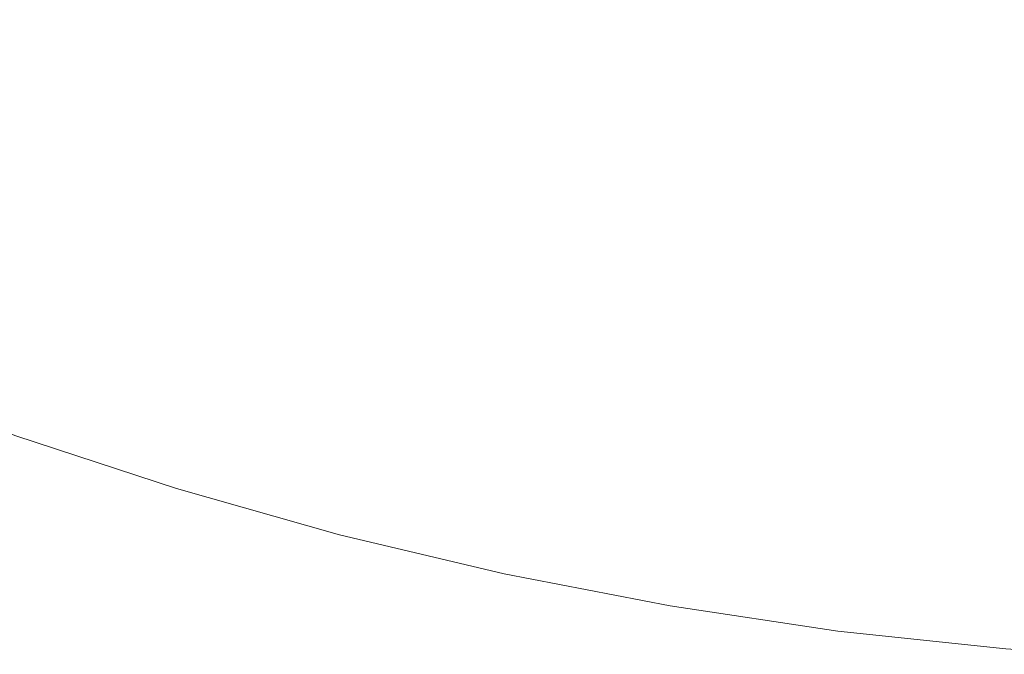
# Model space of a CAD drawing. Header units: centimetres. Extents: x -26.3 to 27.5, y 5.9 to 64.6.
# Tile 110 of 256: x -8.0862 to -8.0121, y 6.1009 to 6.1487. Entities that reach past the tile are written whole.
import ezdxf

# ---------------------------------------------------------------- set-up
doc = ezdxf.new("R2010")
doc.units = ezdxf.units.CM
doc.header["$LTSCALE"] = 2.54
doc.layers.add('Lucido design-1', color=7, linetype='Continuous')

# ---------------------------------------------------------------- blocks, each defined once
blk = doc.blocks.new('Gruppo-3-1')
at = {"color": 7, "linetype": 'Continuous', "lineweight": 9}
for points in [[(-25.986537, 7.600212, -743.114164), (-25.986537, 6.000212, -743.114164), (27.113463, 6.000212, -743.114164), (27.113463, 7.600212, -743.114164)], [(-25.986537, 7.600212, -779.214164), (-25.986537, 6.000212, -779.214164), (27.113463, 6.000212, -779.214164), (27.113463, 7.600212, -779.214164)]]:
    blk.add_3dface(points, dxfattribs=at)
for points, invisible_edges in [([(-8.075597, 6.148148, -743.908678), (-8.086215, 6.152155, -743.908678), (-8.084775, 6.155738, -743.907254), (-8.074311, 6.151789, -743.907254)], 15), ([(-8.075597, 6.148148, -780.008678), (-8.086215, 6.152155, -780.008678), (-8.084775, 6.155738, -780.007254), (-8.074311, 6.151789, -780.007254)], 15), ([(-8.063688, 6.148288, -743.907254), (-8.074311, 6.151789, -743.907254), (-8.073046, 6.155369, -743.905674), (-8.062577, 6.151918, -743.905674)], 15), ([(-8.063688, 6.148288, -780.007254), (-8.074311, 6.151789, -780.007254), (-8.073046, 6.155369, -780.005674), (-8.062577, 6.151918, -780.005674)], 15), ([(-8.029793, 6.147943, -743.90394), (-8.040461, 6.150006, -743.90394), (-8.039692, 6.153572, -743.902056), (-8.029177, 6.151538, -743.902056)], 15), ([(-8.029793, 6.147943, -780.00394), (-8.040461, 6.150006, -780.00394), (-8.039692, 6.153572, -780.002056), (-8.029177, 6.151538, -780.002056)], 15), ([(-8.041246, 6.146364, -743.905674), (-8.05197, 6.148915, -743.905674), (-8.051031, 6.15252, -743.90394), (-8.040461, 6.150006, -743.90394)], 15), ([(-8.041246, 6.146364, -780.005674), (-8.05197, 6.148915, -780.005674), (-8.051031, 6.15252, -780.00394), (-8.040461, 6.150006, -780.00394)], 15), ([(-8.076903, 6.144451, -743.909944), (-8.087677, 6.148517, -743.909944), (-8.086215, 6.152155, -743.908678), (-8.075597, 6.148148, -743.908678)], 15), ([(-8.076903, 6.144451, -780.009944), (-8.087677, 6.148517, -780.009944), (-8.086215, 6.152155, -780.008678), (-8.075597, 6.148148, -780.008678)], 15), ([(-8.064819, 6.144595, -743.908678), (-8.075597, 6.148148, -743.908678), (-8.074311, 6.151789, -743.907254), (-8.063688, 6.148288, -743.907254)], 15), ([(-8.064819, 6.144595, -780.008678), (-8.075597, 6.148148, -780.008678), (-8.074311, 6.151789, -780.007254), (-8.063688, 6.148288, -780.007254)], 15), ([(-8.052927, 6.145241, -743.907254), (-8.063688, 6.148288, -743.907254), (-8.062577, 6.151918, -743.905674), (-8.05197, 6.148915, -743.905674)], 15), ([(-8.052927, 6.145241, -780.007254), (-8.063688, 6.148288, -780.007254), (-8.062577, 6.151918, -780.005674), (-8.05197, 6.148915, -780.005674)], 15), ([(-8.019048, 6.146334, -743.90394), (-8.029793, 6.147943, -743.90394), (-8.029177, 6.151538, -743.902056), (-8.018584, 6.149952, -743.902056)], 15), ([(-8.019048, 6.146334, -780.00394), (-8.029793, 6.147943, -780.00394), (-8.029177, 6.151538, -780.002056), (-8.018584, 6.149952, -780.002056)], 15), ([(-8.030423, 6.144271, -743.905674), (-8.041246, 6.146364, -743.905674), (-8.040461, 6.150006, -743.90394), (-8.029793, 6.147943, -743.90394)], 15), ([(-8.030423, 6.144271, -780.005674), (-8.041246, 6.146364, -780.005674), (-8.040461, 6.150006, -780.00394), (-8.029793, 6.147943, -780.00394)], 15), ([(-8.008244, 6.145183, -743.90394), (-8.019048, 6.146334, -743.90394), (-8.018584, 6.149952, -743.902056), (-8.007934, 6.148818, -743.902056)], 15), ([(-8.008244, 6.145183, -780.00394), (-8.019048, 6.146334, -780.00394), (-8.018584, 6.149952, -780.002056), (-8.007934, 6.148818, -780.002056)], 15), ([(-8.042046, 6.142653, -743.907254), (-8.052927, 6.145241, -743.907254), (-8.05197, 6.148915, -743.905674), (-8.041246, 6.146364, -743.905674)], 15), ([(-8.042046, 6.142653, -780.007254), (-8.052927, 6.145241, -780.007254), (-8.05197, 6.148915, -780.005674), (-8.041246, 6.146364, -780.005674)], 15), ([(-8.078227, 6.140705, -743.911047), (-8.089158, 6.144831, -743.911047), (-8.087677, 6.148517, -743.909944), (-8.076903, 6.144451, -743.909944)], 15), ([(-8.078227, 6.140705, -780.011047), (-8.089158, 6.144831, -780.011047), (-8.087677, 6.148517, -780.009944), (-8.076903, 6.144451, -780.009944)], 15), ([(-8.065967, 6.140847, -743.909944), (-8.076903, 6.144451, -743.909944), (-8.075597, 6.148148, -743.908678), (-8.064819, 6.144595, -743.908678)], 15), ([(-8.065967, 6.140847, -780.009944), (-8.076903, 6.144451, -780.009944), (-8.075597, 6.148148, -780.008678), (-8.064819, 6.144595, -780.008678)], 15), ([(-8.0539, 6.141503, -743.908678), (-8.064819, 6.144595, -743.908678), (-8.063688, 6.148288, -743.907254), (-8.052927, 6.145241, -743.907254)], 15), ([(-8.0539, 6.141503, -780.008678), (-8.064819, 6.144595, -780.008678), (-8.063688, 6.148288, -780.007254), (-8.052927, 6.145241, -780.007254)], 15), ([(-8.019521, 6.142639, -743.905674), (-8.030423, 6.144271, -743.905674), (-8.029793, 6.147943, -743.90394), (-8.019048, 6.146334, -743.90394)], 15), ([(-8.019521, 6.142639, -780.005674), (-8.030423, 6.144271, -780.005674), (-8.029793, 6.147943, -780.00394), (-8.019048, 6.146334, -780.00394)], 15), ([(-8.031065, 6.140529, -743.907254), (-8.042046, 6.142653, -743.907254), (-8.041246, 6.146364, -743.905674), (-8.030423, 6.144271, -743.905674)], 15), ([(-8.031065, 6.140529, -780.007254), (-8.042046, 6.142653, -780.007254), (-8.041246, 6.146364, -780.005674), (-8.030423, 6.144271, -780.005674)], 15), ([(-8.008559, 6.141471, -743.905674), (-8.019521, 6.142639, -743.905674), (-8.019048, 6.146334, -743.90394), (-8.008244, 6.145183, -743.90394)], 15), ([(-8.008559, 6.141471, -780.005674), (-8.019521, 6.142639, -780.005674), (-8.019048, 6.146334, -780.00394), (-8.008244, 6.145183, -780.00394)], 15), ([(-8.042859, 6.138877, -743.908678), (-8.0539, 6.141503, -743.908678), (-8.052927, 6.145241, -743.907254), (-8.042046, 6.142653, -743.907254)], 15), ([(-8.042859, 6.138877, -780.008678), (-8.0539, 6.141503, -780.008678), (-8.052927, 6.145241, -780.007254), (-8.042046, 6.142653, -780.007254)], 15), ([(-8.079566, 6.136917, -743.911987), (-8.090656, 6.141102, -743.911987), (-8.089158, 6.144831, -743.911047), (-8.078227, 6.140705, -743.911047)], 15), ([(-8.079566, 6.136917, -780.011987), (-8.090656, 6.141102, -780.011987), (-8.089158, 6.144831, -780.011047), (-8.078227, 6.140705, -780.011047)], 15), ([(-8.067131, 6.137048, -743.911047), (-8.078227, 6.140705, -743.911047), (-8.076903, 6.144451, -743.909944), (-8.065967, 6.140847, -743.909944)], 15), ([(-8.067131, 6.137048, -780.011047), (-8.078227, 6.140705, -780.011047), (-8.076903, 6.144451, -780.009944), (-8.065967, 6.140847, -780.009944)], 15), ([(-8.054888, 6.137709, -743.909944), (-8.065967, 6.140847, -743.909944), (-8.064819, 6.144595, -743.908678), (-8.0539, 6.141503, -743.908678)], 15), ([(-8.054888, 6.137709, -780.009944), (-8.065967, 6.140847, -780.009944), (-8.064819, 6.144595, -780.008678), (-8.0539, 6.141503, -780.008678)], 15), ([(-8.020003, 6.138873, -743.907254), (-8.031065, 6.140529, -743.907254), (-8.030423, 6.144271, -743.905674), (-8.019521, 6.142639, -743.905674)], 15), ([(-8.020003, 6.138873, -780.007254), (-8.031065, 6.140529, -780.007254), (-8.030423, 6.144271, -780.005674), (-8.019521, 6.142639, -780.005674)], 15), ([(-8.031717, 6.136723, -743.908678), (-8.042859, 6.138877, -743.908678), (-8.042046, 6.142653, -743.907254), (-8.031065, 6.140529, -743.907254)], 15), ([(-8.031717, 6.136723, -780.008678), (-8.042859, 6.138877, -780.008678), (-8.042046, 6.142653, -780.007254), (-8.031065, 6.140529, -780.007254)], 15), ([(-8.008881, 6.137688, -743.907254), (-8.020003, 6.138873, -743.907254), (-8.019521, 6.142639, -743.905674), (-8.008559, 6.141471, -743.905674)], 15), ([(-8.008881, 6.137688, -780.007254), (-8.020003, 6.138873, -780.007254), (-8.019521, 6.142639, -780.005674), (-8.008559, 6.141471, -780.005674)], 15), ([(-8.043685, 6.135045, -743.909944), (-8.054888, 6.137709, -743.909944), (-8.0539, 6.141503, -743.908678), (-8.042859, 6.138877, -743.908678)], 15), ([(-8.043685, 6.135045, -780.009944), (-8.054888, 6.137709, -780.009944), (-8.0539, 6.141503, -780.008678), (-8.042859, 6.138877, -780.008678)], 15), ([(-8.080917, 6.133091, -743.91276), (-8.092169, 6.137337, -743.91276), (-8.090656, 6.141102, -743.911987), (-8.079566, 6.136917, -743.911987)], 15), ([(-8.080917, 6.133091, -780.01276), (-8.092169, 6.137337, -780.01276), (-8.090656, 6.141102, -780.011987), (-8.079566, 6.136917, -780.011987)], 15), ([(-8.068307, 6.133206, -743.911987), (-8.079566, 6.136917, -743.911987), (-8.078227, 6.140705, -743.911047), (-8.067131, 6.137048, -743.911047)], 15), ([(-8.068307, 6.133206, -780.011987), (-8.079566, 6.136917, -780.011987), (-8.078227, 6.140705, -780.011047), (-8.067131, 6.137048, -780.011047)], 15), ([(-8.055889, 6.133865, -743.911047), (-8.067131, 6.137048, -743.911047), (-8.065967, 6.140847, -743.909944), (-8.054888, 6.137709, -743.909944)], 15), ([(-8.055889, 6.133865, -780.011047), (-8.067131, 6.137048, -780.011047), (-8.065967, 6.140847, -780.009944), (-8.054888, 6.137709, -780.009944)], 15), ([(-8.020494, 6.135042, -743.908678), (-8.031717, 6.136723, -743.908678), (-8.031065, 6.140529, -743.907254), (-8.020003, 6.138873, -743.907254)], 15), ([(-8.020494, 6.135042, -780.008678), (-8.031717, 6.136723, -780.008678), (-8.031065, 6.140529, -780.007254), (-8.020003, 6.138873, -780.007254)], 15), ([(-8.03238, 6.132858, -743.909944), (-8.043685, 6.135045, -743.909944), (-8.042859, 6.138877, -743.908678), (-8.031717, 6.136723, -743.908678)], 15), ([(-8.03238, 6.132858, -780.009944), (-8.043685, 6.135045, -780.009944), (-8.042859, 6.138877, -780.008678), (-8.031717, 6.136723, -780.008678)], 15), ([(-8.009209, 6.13384, -743.908678), (-8.020494, 6.135042, -743.908678), (-8.020003, 6.138873, -743.907254), (-8.008881, 6.137688, -743.907254)], 15), ([(-8.009209, 6.13384, -780.008678), (-8.020494, 6.135042, -780.008678), (-8.020003, 6.138873, -780.007254), (-8.008881, 6.137688, -780.007254)], 15), ([(-8.044522, 6.131161, -743.911047), (-8.055889, 6.133865, -743.911047), (-8.054888, 6.137709, -743.909944), (-8.043685, 6.135045, -743.909944)], 15), ([(-8.044522, 6.131161, -780.011047), (-8.055889, 6.133865, -780.011047), (-8.054888, 6.137709, -780.009944), (-8.043685, 6.135045, -780.009944)], 15), ([(-8.08228, 6.129235, -743.913366), (-8.093694, 6.133543, -743.913366), (-8.092169, 6.137337, -743.91276), (-8.080917, 6.133091, -743.91276)], 15), ([(-8.08228, 6.129235, -780.013366), (-8.093694, 6.133543, -780.013366), (-8.092169, 6.137337, -780.01276), (-8.080917, 6.133091, -780.01276)], 15), ([(-8.069495, 6.129326, -743.91276), (-8.080917, 6.133091, -743.91276), (-8.079566, 6.136917, -743.911987), (-8.068307, 6.133206, -743.911987)], 15), ([(-8.069495, 6.129326, -780.01276), (-8.080917, 6.133091, -780.01276), (-8.079566, 6.136917, -780.011987), (-8.068307, 6.133206, -780.011987)], 15), ([(-8.056901, 6.129976, -743.911987), (-8.068307, 6.133206, -743.911987), (-8.067131, 6.137048, -743.911047), (-8.055889, 6.133865, -743.911047)], 15), ([(-8.056901, 6.129976, -780.011987), (-8.068307, 6.133206, -780.011987), (-8.067131, 6.137048, -780.011047), (-8.055889, 6.133865, -780.011047)], 15), ([(-8.020992, 6.131154, -743.909944), (-8.03238, 6.132858, -743.909944), (-8.031717, 6.136723, -743.908678), (-8.020494, 6.135042, -743.908678)], 15), ([(-8.020992, 6.131154, -780.009944), (-8.03238, 6.132858, -780.009944), (-8.031717, 6.136723, -780.008678), (-8.020494, 6.135042, -780.008678)], 15), ([(-8.033051, 6.128943, -743.911047), (-8.044522, 6.131161, -743.911047), (-8.043685, 6.135045, -743.909944), (-8.03238, 6.132858, -743.909944)], 15), ([(-8.033051, 6.128943, -780.011047), (-8.044522, 6.131161, -780.011047), (-8.043685, 6.135045, -780.009944), (-8.03238, 6.132858, -780.009944)], 15), ([(-8.009541, 6.129934, -743.909944), (-8.020992, 6.131154, -743.909944), (-8.020494, 6.135042, -743.908678), (-8.009209, 6.13384, -743.908678)], 15), ([(-8.009541, 6.129934, -780.009944), (-8.020992, 6.131154, -780.009944), (-8.020494, 6.135042, -780.008678), (-8.009209, 6.13384, -780.008678)], 15), ([(-8.045369, 6.127233, -743.911987), (-8.056901, 6.129976, -743.911987), (-8.055889, 6.133865, -743.911047), (-8.044522, 6.131161, -743.911047)], 15), ([(-8.045369, 6.127233, -780.011987), (-8.056901, 6.129976, -780.011987), (-8.055889, 6.133865, -780.011047), (-8.044522, 6.131161, -780.011047)], 15), ([(-8.08365, 6.125356, -743.913803), (-8.095228, 6.129725, -743.913803), (-8.093694, 6.133543, -743.913366), (-8.08228, 6.129235, -743.913366)], 15), ([(-8.08365, 6.125356, -780.013803), (-8.095228, 6.129725, -780.013803), (-8.093694, 6.133543, -780.013366), (-8.08228, 6.129235, -780.013366)], 15), ([(-8.057924, 6.126049, -743.91276), (-8.069495, 6.129326, -743.91276), (-8.068307, 6.133206, -743.911987), (-8.056901, 6.129976, -743.911987)], 15), ([(-8.057924, 6.126049, -780.01276), (-8.069495, 6.129326, -780.01276), (-8.068307, 6.133206, -780.011987), (-8.056901, 6.129976, -780.011987)], 15), ([(-8.070693, 6.125416, -743.913366), (-8.08228, 6.129235, -743.913366), (-8.080917, 6.133091, -743.91276), (-8.069495, 6.129326, -743.91276)], 15), ([(-8.070693, 6.125416, -780.013366), (-8.08228, 6.129235, -780.013366), (-8.080917, 6.133091, -780.01276), (-8.069495, 6.129326, -780.01276)], 15), ([(-8.021496, 6.127213, -743.911047), (-8.033051, 6.128943, -743.911047), (-8.03238, 6.132858, -743.909944), (-8.020992, 6.131154, -743.909944)], 15), ([(-8.021496, 6.127213, -780.011047), (-8.033051, 6.128943, -780.011047), (-8.03238, 6.132858, -780.009944), (-8.020992, 6.131154, -780.009944)], 15), ([(-8.03373, 6.124982, -743.911987), (-8.045369, 6.127233, -743.911987), (-8.044522, 6.131161, -743.911047), (-8.033051, 6.128943, -743.911047)], 15), ([(-8.03373, 6.124982, -780.011987), (-8.045369, 6.127233, -780.011987), (-8.044522, 6.131161, -780.011047), (-8.033051, 6.128943, -780.011047)], 15), ([(-8.009878, 6.125975, -743.911047), (-8.021496, 6.127213, -743.911047), (-8.020992, 6.131154, -743.909944), (-8.009541, 6.129934, -743.909944)], 15), ([(-8.009878, 6.125975, -780.011047), (-8.021496, 6.127213, -780.011047), (-8.020992, 6.131154, -780.009944), (-8.009541, 6.129934, -780.009944)], 15), ([(-8.085027, 6.12146, -743.914069), (-8.096769, 6.125891, -743.914069), (-8.095228, 6.129725, -743.913803), (-8.08365, 6.125356, -743.913803)], 15), ([(-8.085027, 6.12146, -780.014069), (-8.096769, 6.125891, -780.014069), (-8.095228, 6.129725, -780.013803), (-8.08365, 6.125356, -780.013803)], 15), ([(-8.046224, 6.123267, -743.91276), (-8.057924, 6.126049, -743.91276), (-8.056901, 6.129976, -743.911987), (-8.045369, 6.127233, -743.911987)], 15), ([(-8.046224, 6.123267, -780.01276), (-8.057924, 6.126049, -780.01276), (-8.056901, 6.129976, -780.011987), (-8.045369, 6.127233, -780.011987)], 15), ([(-8.071897, 6.121482, -743.913803), (-8.08365, 6.125356, -743.913803), (-8.08228, 6.129235, -743.913366), (-8.070693, 6.125416, -743.913366)], 15), ([(-8.071897, 6.121482, -780.013803), (-8.08365, 6.125356, -780.013803), (-8.08228, 6.129235, -780.013366), (-8.070693, 6.125416, -780.013366)], 15), ([(-8.058954, 6.122092, -743.913366), (-8.070693, 6.125416, -743.913366), (-8.069495, 6.129326, -743.91276), (-8.057924, 6.126049, -743.91276)], 15), ([(-8.058954, 6.122092, -780.013366), (-8.070693, 6.125416, -780.013366), (-8.069495, 6.129326, -780.01276), (-8.057924, 6.126049, -780.01276)], 15), ([(-8.022007, 6.123227, -743.911987), (-8.03373, 6.124982, -743.911987), (-8.033051, 6.128943, -743.911047), (-8.021496, 6.127213, -743.911047)], 15), ([(-8.022007, 6.123227, -780.011987), (-8.03373, 6.124982, -780.011987), (-8.033051, 6.128943, -780.011047), (-8.021496, 6.127213, -780.011047)], 15), ([(-8.034416, 6.120983, -743.91276), (-8.046224, 6.123267, -743.91276), (-8.045369, 6.127233, -743.911987), (-8.03373, 6.124982, -743.911987)], 15), ([(-8.034416, 6.120983, -780.01276), (-8.046224, 6.123267, -780.01276), (-8.045369, 6.127233, -780.011987), (-8.03373, 6.124982, -780.011987)], 15), ([(-8.010219, 6.121971, -743.911987), (-8.022007, 6.123227, -743.911987), (-8.021496, 6.127213, -743.911047), (-8.009878, 6.125975, -743.911047)], 15), ([(-8.010219, 6.121971, -780.011987), (-8.022007, 6.123227, -780.011987), (-8.021496, 6.127213, -780.011047), (-8.009878, 6.125975, -780.011047)], 15), ([(-8.086479, 6.117349, -743.914164), (-8.098394, 6.121845, -743.914164), (-8.096769, 6.125891, -743.914069), (-8.085027, 6.12146, -743.914069)], 14), ([(-8.086479, 6.117349, -780.014164), (-8.098394, 6.121845, -780.014164), (-8.096769, 6.125891, -780.014069), (-8.085027, 6.12146, -780.014069)], 14), ([(-8.047085, 6.119269, -743.913366), (-8.058954, 6.122092, -743.913366), (-8.057924, 6.126049, -743.91276), (-8.046224, 6.123267, -743.91276)], 15), ([(-8.047085, 6.119269, -780.013366), (-8.058954, 6.122092, -780.013366), (-8.057924, 6.126049, -780.01276), (-8.046224, 6.123267, -780.01276)], 15), ([(-8.073108, 6.117531, -743.914069), (-8.085027, 6.12146, -743.914069), (-8.08365, 6.125356, -743.913803), (-8.071897, 6.121482, -743.913803)], 15), ([(-8.073108, 6.117531, -780.014069), (-8.085027, 6.12146, -780.014069), (-8.08365, 6.125356, -780.013803), (-8.071897, 6.121482, -780.013803)], 15), ([(-8.059991, 6.11811, -743.913803), (-8.071897, 6.121482, -743.913803), (-8.070693, 6.125416, -743.913366), (-8.058954, 6.122092, -743.913366)], 15), ([(-8.059991, 6.11811, -780.013803), (-8.071897, 6.121482, -780.013803), (-8.070693, 6.125416, -780.013366), (-8.058954, 6.122092, -780.013366)], 15), ([(-8.022522, 6.119203, -743.91276), (-8.034416, 6.120983, -743.91276), (-8.03373, 6.124982, -743.911987), (-8.022007, 6.123227, -743.911987)], 15), ([(-8.022522, 6.119203, -780.01276), (-8.034416, 6.120983, -780.01276), (-8.03373, 6.124982, -780.011987), (-8.022007, 6.123227, -780.011987)], 15), ([(-8.035107, 6.116953, -743.913366), (-8.047085, 6.119269, -743.913366), (-8.046224, 6.123267, -743.91276), (-8.034416, 6.120983, -743.91276)], 15), ([(-8.035107, 6.116953, -780.013366), (-8.047085, 6.119269, -780.013366), (-8.046224, 6.123267, -780.01276), (-8.034416, 6.120983, -780.01276)], 15), ([(-8.010563, 6.117929, -743.91276), (-8.022522, 6.119203, -743.91276), (-8.022007, 6.123227, -743.911987), (-8.010219, 6.121971, -743.911987)], 15), ([(-8.010563, 6.117929, -780.01276), (-8.022522, 6.119203, -780.01276), (-8.022007, 6.123227, -780.011987), (-8.010219, 6.121971, -780.011987)], 15), ([(-8.047952, 6.115247, -743.913803), (-8.059991, 6.11811, -743.913803), (-8.058954, 6.122092, -743.913366), (-8.047085, 6.119269, -743.913366)], 15), ([(-8.047952, 6.115247, -780.013803), (-8.059991, 6.11811, -780.013803), (-8.058954, 6.122092, -780.013366), (-8.047085, 6.119269, -780.013366)], 15), ([(-8.074384, 6.113362, -743.914164), (-8.086479, 6.117349, -743.914164), (-8.085027, 6.12146, -743.914069), (-8.073108, 6.117531, -743.914069)], 14), ([(-8.074384, 6.113362, -780.014164), (-8.086479, 6.117349, -780.014164), (-8.085027, 6.12146, -780.014069), (-8.073108, 6.117531, -780.014069)], 14), ([(-8.061032, 6.114111, -743.914069), (-8.073108, 6.117531, -743.914069), (-8.071897, 6.121482, -743.913803), (-8.059991, 6.11811, -743.913803)], 15), ([(-8.061032, 6.114111, -780.014069), (-8.073108, 6.117531, -780.014069), (-8.071897, 6.121482, -780.013803), (-8.059991, 6.11811, -780.013803)], 15), ([(-8.023041, 6.115146, -743.913366), (-8.035107, 6.116953, -743.913366), (-8.034416, 6.120983, -743.91276), (-8.022522, 6.119203, -743.91276)], 15), ([(-8.023041, 6.115146, -780.013366), (-8.035107, 6.116953, -780.013366), (-8.034416, 6.120983, -780.01276), (-8.022522, 6.119203, -780.01276)], 15), ([(-8.035802, 6.112897, -743.913803), (-8.047952, 6.115247, -743.913803), (-8.047085, 6.119269, -743.913366), (-8.035107, 6.116953, -743.913366)], 15), ([(-8.035802, 6.112897, -780.013803), (-8.047952, 6.115247, -780.013803), (-8.047085, 6.119269, -780.013366), (-8.035107, 6.116953, -780.013366)], 15), ([(-8.01091, 6.113854, -743.913366), (-8.023041, 6.115146, -743.913366), (-8.022522, 6.119203, -743.91276), (-8.010563, 6.117929, -743.91276)], 15), ([(-8.01091, 6.113854, -780.013366), (-8.023041, 6.115146, -780.013366), (-8.022522, 6.119203, -780.01276), (-8.010563, 6.117929, -780.01276)], 15), ([(-8.048823, 6.111207, -743.914069), (-8.061032, 6.114111, -743.914069), (-8.059991, 6.11811, -743.913803), (-8.047952, 6.115247, -743.913803)], 15), ([(-8.048823, 6.111207, -780.014069), (-8.061032, 6.114111, -780.014069), (-8.059991, 6.11811, -780.013803), (-8.047952, 6.115247, -780.013803)], 15), ([(-8.086479, 6.117349, -743.914164), (-8.074384, 6.113362, -743.914164), (-25.986537, 6.000212, -743.914164)], 10), ([(-25.986537, 6.000212, -780.014164), (-8.086479, 6.117349, -780.014164), (-8.074384, 6.113362, -780.014164)], 9), ([(-8.062131, 6.109892, -743.914164), (-8.074384, 6.113362, -743.914164), (-8.073108, 6.117531, -743.914069), (-8.061032, 6.114111, -743.914069)], 14), ([(-8.062131, 6.109892, -780.014164), (-8.074384, 6.113362, -780.014164), (-8.073108, 6.117531, -780.014069), (-8.061032, 6.114111, -780.014069)], 14), ([(-8.023564, 6.111065, -743.913803), (-8.035802, 6.112897, -743.913803), (-8.035107, 6.116953, -743.913366), (-8.023041, 6.115146, -743.913366)], 15), ([(-8.023564, 6.111065, -780.013803), (-8.035802, 6.112897, -780.013803), (-8.035107, 6.116953, -780.013366), (-8.023041, 6.115146, -780.013366)], 15), ([(-8.036501, 6.108824, -743.914069), (-8.048823, 6.111207, -743.914069), (-8.047952, 6.115247, -743.913803), (-8.035802, 6.112897, -743.913803)], 15), ([(-8.036501, 6.108824, -780.014069), (-8.048823, 6.111207, -780.014069), (-8.047952, 6.115247, -780.013803), (-8.035802, 6.112897, -780.013803)], 15), ([(-8.011259, 6.109755, -743.913803), (-8.023564, 6.111065, -743.913803), (-8.023041, 6.115146, -743.913366), (-8.01091, 6.113854, -743.913366)], 15), ([(-8.011259, 6.109755, -780.013803), (-8.023564, 6.111065, -780.013803), (-8.023041, 6.115146, -780.013366), (-8.01091, 6.113854, -780.013366)], 15), ([(-8.049741, 6.106945, -743.914164), (-8.062131, 6.109892, -743.914164), (-8.061032, 6.114111, -743.914069), (-8.048823, 6.111207, -743.914069)], 14), ([(-8.049741, 6.106945, -780.014164), (-8.062131, 6.109892, -780.014164), (-8.061032, 6.114111, -780.014069), (-8.048823, 6.111207, -780.014069)], 14), ([(-25.986537, 6.000212, -743.914164), (-8.074384, 6.113362, -743.914164), (-8.062131, 6.109892, -743.914164)], 9), ([(-8.074384, 6.113362, -780.014164), (-8.062131, 6.109892, -780.014164), (-25.986537, 6.000212, -780.014164)], 10), ([(-8.024089, 6.106966, -743.914069), (-8.036501, 6.108824, -743.914069), (-8.035802, 6.112897, -743.913803), (-8.023564, 6.111065, -743.913803)], 15), ([(-8.024089, 6.106966, -780.014069), (-8.036501, 6.108824, -780.014069), (-8.035802, 6.112897, -780.013803), (-8.023564, 6.111065, -780.013803)], 15), ([(-8.037238, 6.104527, -743.914164), (-8.049741, 6.106945, -743.914164), (-8.048823, 6.111207, -743.914069), (-8.036501, 6.108824, -743.914069)], 14), ([(-8.037238, 6.104527, -780.014164), (-8.049741, 6.106945, -780.014164), (-8.048823, 6.111207, -780.014069), (-8.036501, 6.108824, -780.014069)], 14), ([(-8.011609, 6.105637, -743.914069), (-8.024089, 6.106966, -743.914069), (-8.023564, 6.111065, -743.913803), (-8.011259, 6.109755, -743.913803)], 15), ([(-8.011609, 6.105637, -780.014069), (-8.024089, 6.106966, -780.014069), (-8.023564, 6.111065, -780.013803), (-8.011259, 6.109755, -780.013803)], 15), ([(-8.062131, 6.109892, -743.914164), (-8.049741, 6.106945, -743.914164), (-25.986537, 6.000212, -743.914164)], 10), ([(-25.986537, 6.000212, -780.014164), (-8.062131, 6.109892, -780.014164), (-8.049741, 6.106945, -780.014164)], 9), ([(-8.024643, 6.102642, -743.914164), (-8.037238, 6.104527, -743.914164), (-8.036501, 6.108824, -743.914069), (-8.024089, 6.106966, -743.914069)], 14), ([(-8.024643, 6.102642, -780.014164), (-8.037238, 6.104527, -780.014164), (-8.036501, 6.108824, -780.014069), (-8.024089, 6.106966, -780.014069)], 14), ([(-8.049741, 6.106945, -743.914164), (-8.037238, 6.104527, -743.914164), (-25.986537, 6.000212, -743.914164)], 10), ([(-8.049741, 6.106945, -780.014164), (-8.037238, 6.104527, -780.014164), (-25.986537, 6.000212, -780.014164)], 10), ([(-8.011979, 6.101293, -743.914164), (-8.024643, 6.102642, -743.914164), (-8.024089, 6.106966, -743.914069), (-8.011609, 6.105637, -743.914069)], 14), ([(-8.011979, 6.101293, -780.014164), (-8.024643, 6.102642, -780.014164), (-8.024089, 6.106966, -780.014069), (-8.011609, 6.105637, -780.014069)], 14), ([(-25.986537, 6.000212, -743.914164), (-8.037238, 6.104527, -743.914164), (-8.024643, 6.102642, -743.914164)], 9), ([(-25.986537, 6.000212, -780.014164), (-8.037238, 6.104527, -780.014164), (-8.024643, 6.102642, -780.014164)], 9), ([(-8.024643, 6.102642, -743.914164), (-8.011979, 6.101293, -743.914164), (-25.986537, 6.000212, -743.914164)], 10), ([(-25.986537, 6.000212, -780.014164), (-8.024643, 6.102642, -780.014164), (-8.011979, 6.101293, -780.014164)], 9), ([(-25.986537, 6.000212, -743.914164), (-8.011979, 6.101293, -743.914164), (-7.99927, 6.100482, -743.914164)], 9), ([(-25.986537, 6.000212, -780.014164), (-8.011979, 6.101293, -780.014164), (-7.99927, 6.100482, -780.014164)], 9)]:
    blk.add_3dface(points, dxfattribs=dict(at, invisible_edges=invisible_edges))
blk = doc.blocks.new('Gruppo-4-1')
at = {"color": 7}
blk.add_blockref('Gruppo-3-1', (0, 0), dxfattribs=at)

msp = doc.modelspace()

# ---------------------------------------------------------------- block references
at = {"layer": 'Lucido design-1', "color": 7}
msp.add_blockref('Gruppo-4-1', (0, 0), dxfattribs=at)

doc.saveas('drawing.dxf')
